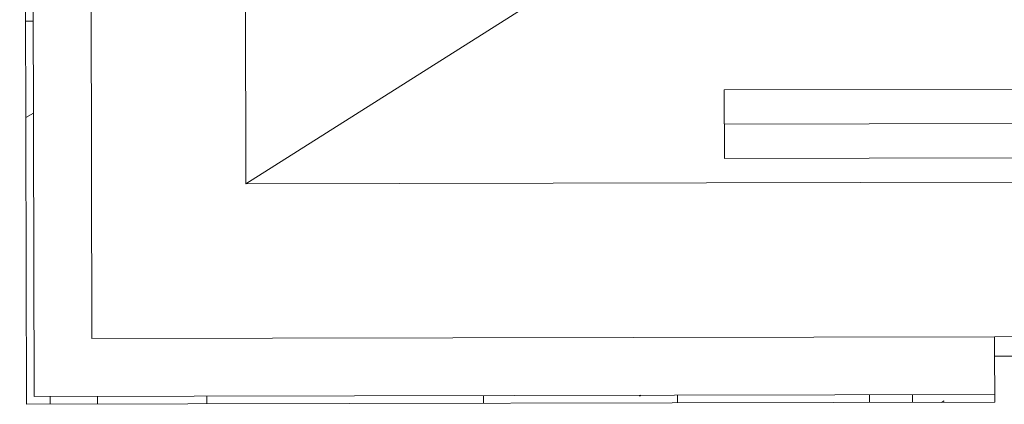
# Model space of a CAD drawing. Header units: millimetres. Extents: x 365044 to 878822, y -384447 to -241456.
# Tile 28 of 65: x 752360 to 753635, y -314521 to -314023. Entities that reach past the tile are written whole.
import ezdxf

# ---------------------------------------------------------------- set-up
doc = ezdxf.new("R2010")
doc.units = ezdxf.units.MM
for name, color, linetype, lineweight in [('0-1', 7, 'Continuous', 9), ('A-WALL-____-MCUT', 95, 'Continuous', 18), ('A-WALL-____-OTLN', 113, 'Continuous', 9), ('A-WALL-____-PATT-1', 111, 'Continuous', 9), ('Q-SPCQ-____-OTLN', 91, 'Continuous', 9)]:
    doc.layers.add(name, color=color, linetype=linetype, lineweight=lineweight)
pattern_1 = [(0, (0, 0), (406.4, 101.6), [33.528, -271.272, 33.528, -271.272, -1625.6]), (0, (0, 0), (406.4, 101.6), [-609.6, 33.528, -576.072, 33.528, -271.272, -711.2]), (0, (0, 0), (406.4, 101.6), [-1524, 33.528, -169.672, 33.528, -474.472]), (120, (152.4, 50.8), (-291.18818, 301.152724), [33.528, -271.272, 33.528, -271.272, -1625.6]), (120, (152.4, 50.8), (-291.18818, 301.152724), [-609.6, 33.528, -576.072, 33.528, -271.272, -711.2]), (120, (152.4, 50.8), (-291.18818, 301.152724), [-1524, 33.528, -169.672, 33.528, -474.472]), (240, (203.2, 254), (-115.21182, -402.752724), [33.528, -271.272, 33.528, -271.272, -1625.6]), (240, (203.2, 254), (-115.21182, -402.752724), [-609.6, 33.528, -576.072, 33.528, -271.272, -711.2]), (240, (203.2, 254), (-115.21182, -402.752724), [-1524, 33.528, -169.672, 33.528, -474.472])]

# ---------------------------------------------------------------- blocks, each defined once
blk = doc.blocks.new('Basic Wall _ Brick_Generic_Face - ___-1852325-Level 0 - ARRIVALS - T2 - ARRIVALS FORECOURT')
at = {"layer": 'A-WALL-____-PATT-1'}
h = blk.add_hatch(dxfattribs=at)
h.set_pattern_fill('FP_2', color=256, style=0, pattern_type=2)
h.set_pattern_definition(pattern_1)
h.paths.add_polyline_path([(138185, -51825), (138185, -50570.4), (138175, -50570.4), (138175, -51815)], flags=0)
h = blk.add_hatch(dxfattribs=at)
h.set_pattern_fill('FP_15', color=256, style=0, pattern_type=2)
h.set_pattern_definition([(0, (138100, -45200), (0, 500), []), (90, (138100, -45200), (-250, 2e-14), [])])
h.paths.add_polyline_path([(138185, -51825), (138185, -50570.4), (138175, -50570.4), (138175, -51815)], flags=0)
at = {"layer": 'A-WALL-____-OTLN'}
for p in [(138175, -50570.4), (138185, -51825)]:
    blk.add_line(p, (138185, -50570.4), dxfattribs=at)
blk = doc.blocks.new('Basic Wall _ Brick_Generic_Face - ___-1852346-Level 0 - ARRIVALS - T2 - ARRIVALS FORECOURT')
at = {"layer": 'A-WALL-____-PATT-1'}
h = blk.add_hatch(dxfattribs=at)
h.set_pattern_fill('FP_2', color=256, style=0, pattern_type=2)
h.set_pattern_definition(pattern_1)
h.paths.add_polyline_path([(137928.9, -51825), (138185, -51825), (138175, -51815), (134030, -51815), (134030, -51825), (137916.6, -51825)], flags=0)
h = blk.add_hatch(dxfattribs=at)
h.set_pattern_fill('FP_18', color=256, style=0, pattern_type=2)
h.set_pattern_definition([(270, (138100, -51740), (500, 3e-14), []), (0, (138100, -51740), (0, 250), [])])
h.paths.add_polyline_path([(137928.9, -51825), (138185, -51825), (138175, -51815), (134030, -51815), (134030, -51825), (137916.6, -51825)], flags=0)
at = {"layer": 'A-WALL-____-OTLN'}
blk.add_line((134030, -51825), (138185, -51825), dxfattribs=at)
blk = doc.blocks.new('ELVR - Four Panel Center Opening-Rear - F-FC-015-07 _1800x4000_-4405685-Level 0 - ARRIVALS - T2 - ARRIVALS FORECOURT')
at = {"layer": 'Q-SPCQ-____-OTLN'}
for p, q in [((-750, 220.6), (-1125, 220.6)), ((-1125, 220.6), (-1125, 131.7)), ((-750, 176.2), (-1125, 176.2)), ((-1125, 131.7), (-750, 131.7)), ((-775.4, -100), (775.4, -100)), ((-775.4, -100), (-775.4, -125.4)), ((775.4, -125.4), (-775.4, -125.4))]:
    blk.add_line(p, q, dxfattribs=at)

msp = doc.modelspace()

# ---------------------------------------------------------------- linework, layer by layer
at = {"layer": '0-1'}
msp.add_line((753495.2, -313702), (752652.9, -314235.4), dxfattribs=at)
at = {"layer": 'A-WALL-____-MCUT'}
for p, q in [((752369.2, -310091), (752378.4, -314511)), ((752453.3, -314435.8), (752444.3, -310165.9)), ((752652.9, -314235.4), (752644.8, -310365.4)), ((753647.9, -314233.3), (752652.9, -314235.4)), ((752453.3, -314435.8), (753622.9, -314433.4)), ((753623, -314508.4), (753622.9, -314458.8)), ((752378.4, -314511), (753623, -314508.4))]:
    msp.add_line(p, q, dxfattribs=at)

# ---------------------------------------------------------------- block references
at = {"layer": 'A-WALL-____-OTLN', "rotation": 270.1199999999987}
for name in ['Basic Wall _ Brick_Generic_Face - ___-1852346-Level 0 - ARRIVALS - T2 - ARRIVALS FORECOURT', 'Basic Wall _ Brick_Generic_Face - ___-1852325-Level 0 - ARRIVALS - T2 - ARRIVALS FORECOURT']:
    msp.add_blockref(name, (803903.9, -176227.8), dxfattribs=at)
at = {"layer": 'Q-SPCQ-____-OTLN', "rotation": 0.1200000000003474}
msp.add_blockref('ELVR - Four Panel Center Opening-Rear - F-FC-015-07 _1800x4000_-4405685-Level 0 - ARRIVALS - T2 - ARRIVALS FORECOURT', (754398.1, -314331.8), dxfattribs=at)

doc.saveas('drawing.dxf')
